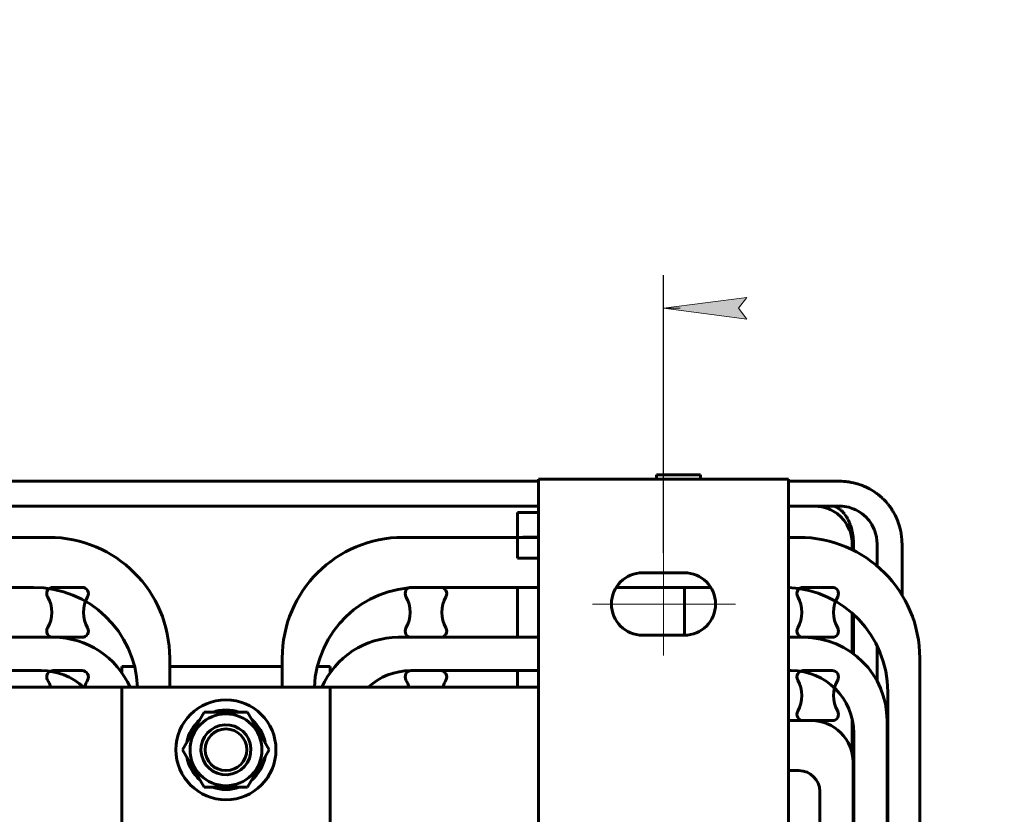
# Model space of a CAD drawing. Header units: millimetres. Extents: x 0 to 297, y 0 to 420.
# Tile 15 of 16: x 171 to 230, y 372 to 420. Entities that reach past the tile are written whole.
import ezdxf

# ---------------------------------------------------------------- set-up
doc = ezdxf.new("R2010")
doc.units = ezdxf.units.MM
for name, pattern in [('K5LT_AXLED', [19.5, 15, -1.5, 1.5, -1.5]), ('K5LT_BASIC', [0]), ('K5LT_THIN', [0])]:
    doc.linetypes.add(name, pattern=pattern)
doc.layers.add('Системный слой', color=7, linetype='Continuous')
doc.styles.add('KDIMTEXTSTYLE', font='GOST_AU.SHX', dxfattribs={"width": 0.96, "oblique": 15, "height": 5})
doc.dimstyles.new('KDIMSTYLE (0.25)', dxfattribs={"dimtxt": 5, "dimasz": 1, "dimexe": 2, "dimexo": 0, "dimgap": 1, "dimtad": 1, "dimlfac": 4, "dimtxsty": 'KDIMTEXTSTYLE', "dimsah": 1, "dimcen": 0, "dimdle": 1, "dimadec": 0, "dimazin": 0, "dimtfac": 0.667, "dimtmove": 0, "dimatfit": 3, "dimfxl": 1, "dimtvp": 1, "dimtolj": 1, "dimtzin": 0, "dimarcsym": 0})

# ---------------------------------------------------------------- blocks, each defined once
blk = doc.blocks.new('U126')
at = {"layer": 'Системный слой', "color": 150, "linetype": 'K5LT_BASIC', "lineweight": 60, "true_color": 0x0080ff}
for p, q in [((145.016, 379.923), (177.516, 379.923)), ((190.016, 379.923), (202.516, 379.923))]:
    blk.add_line(p, q, dxfattribs=at)
blk = doc.blocks.new('U132')
at = {"layer": 'Системный слой', "color": 150, "linetype": 'K5LT_BASIC', "lineweight": 60, "true_color": 0x0080ff}
for p, q in [((177.516, 380.803), (177.516, 381.173)), ((177.516, 323.673), (177.516, 324.923))]:
    blk.add_line(p, q, dxfattribs=at)
blk = doc.blocks.new('U133')
at = {"layer": 'Системный слой', "color": 150, "linetype": 'K5LT_BASIC', "lineweight": 60, "true_color": 0x0080ff}
for p, q in [((178.283, 381.173), (178.266, 381.173)), ((187.141, 381.173), (180.391, 381.173)), ((189.266, 381.173), (189.248, 381.173))]:
    blk.add_line(p, q, dxfattribs=at)
blk = doc.blocks.new('U134')
at = {"layer": 'Системный слой', "color": 150, "linetype": 'K5LT_BASIC', "lineweight": 60, "true_color": 0x0080ff}
for p, q in [((190.016, 381.173), (190.016, 380.803)), ((190.016, 324.923), (190.016, 323.673))]:
    blk.add_line(p, q, dxfattribs=at)
blk = doc.blocks.new('U152')
at = {"layer": 'Системный слой', "color": 150, "linetype": 'K5LT_BASIC', "lineweight": 60, "true_color": 0x0080ff}
for start, end in [(100.2469, 109.53997), (70.46003, 89.4451), (130.46003, 169.53997), (10.46003, 49.53997), (190.46003, 229.53997), (310.46003, 349.53997), (250.46003, 289.53997)]:
    blk.add_arc((183.766, 376.173), 2.388, start, end, dxfattribs=at)
blk = doc.blocks.new('U153')
at = {"layer": 'Системный слой', "color": 150, "linetype": 'K5LT_BASIC', "lineweight": 60, "true_color": 0x0080ff}
for p, q in [((177.301, 390.798), (202.516, 390.798)), ((217.516, 390.798), (219.411, 390.798)), ((219.411, 390.798), (219.617, 390.798)), ((219.617, 390.798), (219.722, 390.798)), ((219.722, 390.798), (219.775, 390.798)), ((219.775, 390.798), (219.801, 390.798)), ((219.801, 390.798), (219.815, 390.798)), ((219.815, 390.798), (219.833, 390.798)), ((219.833, 390.798), (219.861, 390.798)), ((219.861, 390.798), (219.903, 390.798)), ((219.903, 390.798), (219.966, 390.798)), ((219.966, 390.798), (220.059, 390.798)), ((220.059, 390.798), (220.197, 390.798)), ((220.197, 390.798), (220.396, 390.798)), ((220.396, 390.798), (220.586, 390.798)), ((220.586, 390.798), (220.606, 390.798)), ((220.606, 390.798), (220.647, 390.797)), ((220.647, 390.797), (220.725, 390.794)), ((220.725, 390.794), (220.872, 390.781)), ((220.872, 390.781), (221.142, 390.729)), ((221.142, 390.729), (221.338, 390.666)), ((221.338, 390.666), (221.445, 390.624)), ((221.445, 390.624), (221.461, 390.617)), ((221.461, 390.617), (221.494, 390.602)), ((221.494, 390.602), (221.559, 390.572)), ((221.559, 390.572), (221.685, 390.506)), ((221.685, 390.506), (221.923, 390.35)), ((221.923, 390.35), (222.173, 390.133)), ((222.173, 390.133), (222.185, 390.12)), ((222.185, 390.12), (222.21, 390.095)), ((222.21, 390.095), (222.258, 390.042)), ((222.258, 390.042), (222.349, 389.932)), ((222.349, 389.932), (222.51, 389.697)), ((222.51, 389.697), (222.658, 389.401)), ((222.658, 389.401), (222.664, 389.385)), ((222.664, 389.385), (222.677, 389.352)), ((222.677, 389.352), (222.702, 389.287)), ((222.702, 389.287), (222.744, 389.158)), ((222.744, 389.158), (222.79, 388.965)), ((222.79, 388.965), (222.821, 388.707)), ((222.821, 388.707), (222.826, 388.542)), ((222.826, 388.542), (222.826, 388.525)), ((222.826, 388.525), (222.826, 388.491)), ((222.826, 388.491), (222.826, 388.419)), ((222.826, 388.419), (222.826, 388.269)), ((222.826, 388.269), (222.826, 388.169)), ((222.826, 388.169), (222.826, 388.118)), ((222.826, 388.118), (222.826, 388.093)), ((222.826, 388.093), (222.826, 388.08)), ((222.826, 388.08), (222.826, 388.071)), ((222.826, 388.071), (222.826, 388.058)), ((222.826, 388.058), (222.826, 388.038)), ((222.826, 388.038), (222.826, 388.008)), ((222.826, 388.008), (222.826, 387.963)), ((222.826, 387.963), (222.826, 387.896)), ((222.826, 387.896), (222.826, 387.798)), ((222.826, 387.798), (222.826, 387.749)), ((222.826, 387.749), (222.826, 387.652)), ((222.826, 387.652), (222.826, 387.456)), ((222.826, 387.456), (222.826, 387.206)), ((222.826, 382.429), (222.826, 380.303)), ((222.826, 325.543), (222.826, 323.418)), ((222.826, 319.64), (222.826, 310.825)), ((222.826, 310.825), (222.826, 302.01)), ((222.826, 302.01), (222.826, 298.609)), ((222.826, 298.609), (222.826, 298.485)), ((222.826, 298.485), (222.826, 298.421)), ((222.826, 298.421), (222.826, 298.39)), ((222.826, 298.39), (222.826, 298.374)), ((222.826, 298.374), (222.826, 298.366)), ((222.826, 298.366), (222.826, 298.354)), ((222.826, 298.354), (222.826, 298.337)), ((222.826, 298.337), (222.826, 298.312)), ((222.823, 297.785), (222.815, 297.665)), ((222.825, 297.848), (222.823, 297.785)), ((222.826, 297.897), (222.825, 297.881)), ((222.825, 297.881), (222.825, 297.848)), ((222.826, 298.312), (222.826, 298.273)), ((222.826, 298.273), (222.826, 298.217)), ((222.826, 298.217), (222.826, 298.133)), ((222.826, 298.133), (222.826, 298.012)), ((222.826, 298.012), (222.826, 297.897)), ((222.72, 297.222), (222.651, 297.038)), ((222.781, 297.442), (222.72, 297.222)), ((222.815, 297.665), (222.781, 297.442)), ((222.377, 296.56), (222.16, 296.31)), ((222.533, 296.798), (222.377, 296.56)), ((222.599, 296.925), (222.533, 296.798)), ((222.63, 296.989), (222.599, 296.925)), ((222.644, 297.022), (222.63, 296.989)), ((222.651, 297.038), (222.644, 297.022)), ((221.725, 295.973), (221.428, 295.825)), ((221.96, 296.134), (221.725, 295.973)), ((222.069, 296.225), (221.96, 296.134)), ((222.122, 296.273), (222.069, 296.225)), ((222.148, 296.298), (222.122, 296.273)), ((222.16, 296.31), (222.148, 296.298)), ((220.735, 295.662), (220.576, 295.658)), ((220.992, 295.693), (220.735, 295.662)), ((221.185, 295.739), (220.992, 295.693)), ((221.315, 295.781), (221.185, 295.739)), ((221.379, 295.806), (221.315, 295.781)), ((221.412, 295.819), (221.379, 295.806)), ((221.428, 295.825), (221.412, 295.819))]:
    blk.add_line(p, q, dxfattribs=at)
blk = doc.blocks.new('U154')
at = {"layer": 'Системный слой', "color": 150, "linetype": 'K5LT_BASIC', "lineweight": 60, "true_color": 0x0080ff}
for p, q in [((170.789, 392.298), (202.516, 392.298)), ((217.516, 392.298), (217.594, 392.298)), ((217.594, 392.298), (217.633, 392.298)), ((217.633, 392.298), (217.652, 392.298)), ((217.652, 392.298), (217.676, 392.298)), ((217.676, 392.298), (217.715, 392.298)), ((217.715, 392.298), (217.742, 392.298)), ((217.742, 392.298), (217.784, 392.298)), ((217.784, 392.298), (217.792, 392.298)), ((217.792, 392.298), (217.796, 392.298)), ((217.796, 392.298), (217.805, 392.298)), ((217.805, 392.298), (217.824, 392.298)), ((217.824, 392.298), (217.86, 392.298)), ((217.86, 392.298), (217.885, 392.298)), ((217.885, 392.298), (217.898, 392.298)), ((217.898, 392.298), (217.904, 392.298)), ((217.904, 392.298), (217.918, 392.298)), ((217.918, 392.298), (217.925, 392.298)), ((217.925, 392.298), (217.936, 392.298)), ((217.936, 392.298), (217.94, 392.298)), ((217.94, 392.298), (217.944, 392.298)), ((217.944, 392.298), (217.952, 392.298)), ((217.952, 392.298), (217.968, 392.298)), ((217.968, 392.298), (218, 392.298)), ((218, 392.298), (218.064, 392.298)), ((218.064, 392.298), (218.138, 392.298)), ((218.138, 392.298), (218.141, 392.298)), ((218.141, 392.298), (218.147, 392.298)), ((218.147, 392.298), (218.16, 392.298)), ((218.16, 392.298), (218.184, 392.298)), ((218.184, 392.298), (218.188, 392.298)), ((218.188, 392.298), (218.19, 392.298)), ((218.19, 392.298), (218.193, 392.298)), ((218.193, 392.298), (218.199, 392.298)), ((218.199, 392.298), (218.211, 392.298)), ((218.211, 392.298), (218.236, 392.298)), ((218.236, 392.298), (218.238, 392.298)), ((218.238, 392.298), (218.239, 392.298)), ((218.239, 392.298), (218.242, 392.298)), ((218.242, 392.298), (218.248, 392.298)), ((218.248, 392.298), (218.259, 392.298)), ((218.259, 392.298), (218.277, 392.298)), ((218.277, 392.298), (218.279, 392.298)), ((218.279, 392.298), (218.282, 392.298)), ((218.282, 392.298), (218.289, 392.298)), ((218.289, 392.298), (218.302, 392.298)), ((218.302, 392.298), (218.33, 392.298)), ((218.33, 392.298), (218.355, 392.298)), ((218.355, 392.298), (218.358, 392.298)), ((218.358, 392.298), (218.364, 392.298)), ((218.364, 392.298), (218.375, 392.298)), ((218.375, 392.298), (218.398, 392.298)), ((218.398, 392.298), (218.443, 392.298)), ((218.443, 392.298), (218.51, 392.298)), ((218.51, 392.298), (218.514, 392.298)), ((218.514, 392.298), (218.522, 392.298)), ((218.522, 392.298), (218.539, 392.298)), ((218.539, 392.298), (218.572, 392.298)), ((218.572, 392.298), (218.639, 392.298)), ((218.639, 392.298), (218.719, 392.298)), ((218.719, 392.298), (218.722, 392.298)), ((218.722, 392.298), (218.729, 392.298)), ((218.729, 392.298), (218.743, 392.298)), ((218.743, 392.298), (218.769, 392.298)), ((218.769, 392.298), (218.796, 392.298)), ((218.796, 392.298), (218.797, 392.298)), ((218.797, 392.298), (218.8, 392.298)), ((218.8, 392.298), (218.806, 392.298)), ((218.806, 392.298), (218.815, 392.298)), ((218.815, 392.298), (218.817, 392.298)), ((218.817, 392.298), (218.819, 392.298)), ((218.819, 392.298), (218.823, 392.298)), ((218.823, 392.298), (218.831, 392.298)), ((218.831, 392.298), (218.836, 392.298)), ((218.836, 392.298), (218.838, 392.298)), ((218.838, 392.298), (218.843, 392.298)), ((218.843, 392.298), (218.852, 392.298)), ((218.852, 392.298), (218.87, 392.298)), ((218.87, 392.298), (218.907, 392.298)), ((218.907, 392.298), (218.98, 392.298)), ((218.98, 392.298), (218.998, 392.298)), ((218.998, 392.298), (219.001, 392.298)), ((219.001, 392.298), (219.007, 392.298)), ((219.007, 392.298), (219.01, 392.298)), ((219.01, 392.298), (219.015, 392.298)), ((219.015, 392.298), (219.019, 392.298)), ((219.019, 392.298), (219.024, 392.298)), ((219.024, 392.298), (219.032, 392.298)), ((219.032, 392.298), (219.044, 392.298)), ((219.044, 392.298), (219.061, 392.298)), ((219.061, 392.298), (219.088, 392.298)), ((219.088, 392.298), (219.096, 392.298)), ((219.096, 392.298), (219.112, 392.298)), ((219.112, 392.298), (219.144, 392.298)), ((219.144, 392.298), (219.163, 392.298)), ((219.163, 392.298), (219.19, 392.298)), ((219.19, 392.298), (219.232, 392.298)), ((219.232, 392.298), (219.293, 392.298)), ((219.293, 392.298), (219.385, 392.298)), ((219.385, 392.298), (219.387, 392.298)), ((219.387, 392.298), (219.39, 392.298)), ((219.39, 392.298), (219.391, 392.298)), ((219.391, 392.298), (219.393, 392.298)), ((219.393, 392.298), (219.394, 392.298)), ((219.394, 392.298), (219.395, 392.298)), ((219.395, 392.298), (219.398, 392.298)), ((219.398, 392.298), (219.401, 392.298)), ((219.401, 392.298), (219.405, 392.298)), ((219.405, 392.298), (219.407, 392.298)), ((219.407, 392.298), (219.408, 392.298)), ((219.408, 392.298), (219.412, 392.298)), ((219.412, 392.298), (219.419, 392.298)), ((219.419, 392.298), (219.425, 392.298)), ((219.425, 392.298), (219.426, 392.298)), ((219.426, 392.298), (219.428, 392.298)), ((219.428, 392.298), (219.432, 392.298)), ((219.432, 392.298), (219.439, 392.298)), ((219.439, 392.298), (219.455, 392.298)), ((219.455, 392.298), (219.463, 392.298)), ((219.463, 392.298), (219.465, 392.298)), ((219.465, 392.298), (219.467, 392.298)), ((219.467, 392.298), (219.473, 392.298)), ((219.473, 392.298), (219.484, 392.298)), ((219.484, 392.298), (219.506, 392.298)), ((219.506, 392.298), (219.539, 392.298)), ((219.539, 392.298), (219.542, 392.298)), ((219.542, 392.298), (219.547, 392.298)), ((219.547, 392.298), (219.557, 392.298)), ((219.557, 392.298), (219.577, 392.298)), ((219.577, 392.298), (219.617, 392.298)), ((219.617, 392.298), (219.689, 392.298)), ((219.689, 392.298), (219.694, 392.298)), ((219.694, 392.298), (219.703, 392.298)), ((219.703, 392.298), (219.723, 392.298)), ((219.723, 392.298), (219.761, 392.298)), ((219.761, 392.298), (219.786, 392.298)), ((219.786, 392.298), (219.817, 392.298)), ((219.817, 392.298), (219.86, 392.298)), ((219.86, 392.298), (219.892, 392.298)), ((219.892, 392.298), (219.938, 392.298)), ((219.938, 392.298), (219.985, 392.298)), ((219.985, 392.298), (219.994, 392.298)), ((219.994, 392.298), (220.011, 392.298)), ((220.011, 392.298), (220.046, 392.298)), ((220.046, 392.298), (220.117, 392.298)), ((220.117, 392.298), (220.26, 392.298)), ((220.26, 392.298), (220.527, 392.298)), ((220.527, 392.298), (220.55, 392.298)), ((220.55, 392.298), (220.559, 392.298)), ((220.559, 392.298), (220.577, 392.298)), ((220.577, 392.298), (220.614, 392.298)), ((220.614, 392.298), (220.69, 392.296)), ((220.69, 392.296), (220.844, 392.287)), ((220.844, 392.287), (220.855, 392.286)), ((220.855, 392.286), (220.862, 392.286)), ((220.862, 392.286), (220.874, 392.285)), ((220.874, 392.285), (220.9, 392.282)), ((220.9, 392.282), (220.951, 392.277)), ((220.951, 392.277), (221.053, 392.265)), ((221.053, 392.265), (221.162, 392.249)), ((221.162, 392.249), (221.17, 392.247)), ((221.17, 392.247), (221.186, 392.245)), ((221.186, 392.245), (221.218, 392.239)), ((221.218, 392.239), (221.281, 392.227)), ((221.281, 392.227), (221.408, 392.201)), ((221.408, 392.201), (221.625, 392.146)), ((221.625, 392.146), (221.634, 392.143)), ((221.634, 392.143), (221.652, 392.138)), ((221.652, 392.138), (221.687, 392.128)), ((221.687, 392.128), (221.755, 392.106)), ((221.755, 392.106), (221.889, 392.06)), ((221.889, 392.06), (222.019, 392.009)), ((222.019, 392.009), (222.027, 392.006)), ((222.027, 392.006), (222.042, 392)), ((222.042, 392), (222.071, 391.987)), ((222.071, 391.987), (222.13, 391.961)), ((222.13, 391.961), (222.246, 391.906)), ((222.246, 391.906), (222.369, 391.842)), ((222.369, 391.842), (222.377, 391.837)), ((222.377, 391.837), (222.392, 391.829)), ((222.392, 391.829), (222.423, 391.812)), ((222.423, 391.812), (222.484, 391.776)), ((222.484, 391.776), (222.606, 391.701)), ((222.606, 391.701), (222.775, 391.585)), ((222.775, 391.585), (222.783, 391.58)), ((222.783, 391.58), (222.799, 391.568)), ((222.799, 391.568), (222.831, 391.544)), ((222.831, 391.544), (222.894, 391.496)), ((222.894, 391.496), (223.017, 391.395)), ((223.017, 391.395), (223.153, 391.272)), ((223.153, 391.272), (223.16, 391.266)), ((223.16, 391.266), (223.174, 391.252)), ((223.174, 391.252), (223.203, 391.224)), ((223.203, 391.224), (223.259, 391.168)), ((223.259, 391.168), (223.368, 391.052)), ((223.368, 391.052), (223.482, 390.918)), ((223.482, 390.918), (223.488, 390.91)), ((223.488, 390.91), (223.5, 390.895)), ((223.5, 390.895), (223.525, 390.864)), ((223.525, 390.864), (223.573, 390.801)), ((223.573, 390.801), (223.666, 390.672)), ((223.666, 390.672), (223.764, 390.522)), ((223.764, 390.522), (223.769, 390.513)), ((223.769, 390.513), (223.78, 390.496)), ((223.78, 390.496), (223.8, 390.462)), ((223.8, 390.462), (223.84, 390.393)), ((223.84, 390.393), (223.915, 390.254)), ((223.915, 390.254), (223.993, 390.092)), ((223.993, 390.092), (223.997, 390.084)), ((223.997, 390.084), (224.004, 390.067)), ((224.004, 390.067), (224.019, 390.033)), ((224.019, 390.033), (224.047, 389.965)), ((224.047, 389.965), (224.1, 389.826)), ((224.1, 389.826), (224.143, 389.7)), ((224.143, 389.7), (224.146, 389.691)), ((224.146, 389.691), (224.151, 389.674)), ((224.151, 389.674), (224.161, 389.64)), ((224.161, 389.64), (224.181, 389.57)), ((224.181, 389.57), (224.217, 389.431)), ((224.217, 389.431), (224.252, 389.267)), ((224.252, 389.267), (224.254, 389.257)), ((224.254, 389.257), (224.258, 389.238)), ((224.258, 389.238), (224.265, 389.201)), ((224.265, 389.201), (224.277, 389.126)), ((224.277, 389.126), (224.299, 388.975)), ((224.299, 388.975), (224.318, 388.769)), ((224.318, 388.769), (224.319, 388.762)), ((224.319, 388.762), (224.319, 388.746)), ((224.319, 388.746), (224.321, 388.715)), ((224.321, 388.715), (224.324, 388.652)), ((224.324, 388.652), (224.326, 388.526)), ((224.326, 388.526), (224.326, 388.522)), ((224.326, 388.522), (224.326, 388.515)), ((224.326, 388.515), (224.326, 388.499)), ((224.326, 388.499), (224.326, 388.469)), ((224.326, 388.469), (224.326, 388.41)), ((224.326, 388.41), (224.326, 388.292)), ((224.326, 388.292), (224.326, 388.289)), ((224.326, 388.289), (224.326, 388.283)), ((224.326, 388.283), (224.326, 388.272)), ((224.326, 388.272), (224.326, 388.25)), ((224.326, 388.25), (224.326, 388.206)), ((224.326, 388.206), (224.326, 388.118)), ((224.326, 388.118), (224.326, 388.063)), ((224.326, 388.063), (224.326, 388.035)), ((224.326, 388.035), (224.326, 388.028)), ((224.326, 388.028), (224.326, 388.013)), ((224.326, 388.013), (224.326, 387.985)), ((224.326, 387.985), (224.326, 387.965)), ((224.326, 387.965), (224.326, 387.935)), ((224.326, 387.935), (224.326, 387.928)), ((224.326, 387.928), (224.326, 387.926)), ((224.326, 387.926), (224.326, 387.924)), ((224.326, 387.924), (224.326, 387.919)), ((224.326, 387.919), (224.326, 387.916)), ((224.326, 387.916), (224.326, 387.911)), ((224.326, 387.911), (224.326, 387.904)), ((224.326, 387.904), (224.326, 387.893)), ((224.326, 387.893), (224.326, 387.877)), ((224.326, 387.877), (224.326, 387.853)), ((224.326, 387.853), (224.326, 387.852)), ((224.326, 387.852), (224.326, 387.849)), ((224.326, 387.849), (224.326, 387.845)), ((224.326, 387.845), (224.326, 387.839)), ((224.326, 387.839), (224.326, 387.836)), ((224.326, 387.836), (224.326, 387.834)), ((224.326, 387.834), (224.326, 387.833)), ((224.326, 387.833), (224.326, 387.831)), ((224.326, 387.831), (224.326, 387.828)), ((224.326, 387.828), (224.326, 387.822)), ((224.326, 387.822), (224.326, 387.809)), ((224.326, 387.809), (224.326, 387.783)), ((224.326, 387.783), (224.326, 387.732)), ((224.326, 387.732), (224.326, 387.629)), ((224.326, 387.629), (224.326, 387.424)), ((224.326, 387.424), (224.326, 387.012)), ((224.326, 387.012), (224.326, 386.19)), ((224.326, 386.19), (224.326, 385.456)), ((224.326, 321.39), (224.326, 312.447)), ((224.326, 312.447), (224.326, 303.505)), ((224.326, 303.505), (224.326, 303.452)), ((224.326, 303.452), (224.326, 303.449)), ((224.326, 303.449), (224.326, 303.442)), ((224.326, 303.442), (224.326, 303.429)), ((224.326, 303.429), (224.326, 303.402)), ((224.326, 303.402), (224.326, 303.349)), ((224.326, 303.349), (224.326, 303.273)), ((224.326, 303.273), (224.326, 303.267)), ((224.326, 303.267), (224.326, 303.255)), ((224.326, 303.255), (224.326, 303.231)), ((224.326, 303.231), (224.326, 303.183)), ((224.326, 303.183), (224.326, 303.088)), ((224.326, 303.088), (224.326, 302.913)), ((224.326, 302.913), (224.326, 302.902)), ((224.326, 302.902), (224.326, 302.879)), ((224.326, 302.879), (224.326, 302.833)), ((224.326, 302.833), (224.326, 302.742)), ((224.326, 302.742), (224.326, 302.558)), ((224.326, 302.558), (224.326, 302.265)), ((224.326, 302.265), (224.326, 301.602)), ((224.326, 301.602), (224.326, 301.108)), ((224.326, 301.108), (224.326, 301.094)), ((224.326, 301.094), (224.326, 301.067)), ((224.326, 301.067), (224.326, 301.012)), ((224.326, 301.012), (224.326, 300.902)), ((224.326, 300.902), (224.326, 300.852)), ((224.326, 300.852), (224.326, 300.848)), ((224.326, 300.848), (224.326, 300.84)), ((224.326, 300.84), (224.326, 300.824)), ((224.326, 300.824), (224.326, 300.793)), ((224.326, 300.793), (224.326, 300.787)), ((224.326, 300.787), (224.326, 300.785)), ((224.326, 300.785), (224.326, 300.78)), ((224.326, 300.78), (224.326, 300.771)), ((224.326, 300.771), (224.326, 300.752)), ((224.326, 300.752), (224.326, 300.723)), ((224.326, 300.723), (224.326, 300.721)), ((224.326, 300.721), (224.326, 300.716)), ((224.326, 300.716), (224.326, 300.707)), ((224.326, 300.707), (224.326, 300.69)), ((224.326, 300.69), (224.326, 300.677)), ((224.326, 300.677), (224.326, 300.674)), ((224.326, 300.674), (224.326, 300.67)), ((224.326, 300.67), (224.326, 300.66)), ((224.326, 300.66), (224.326, 300.641)), ((224.326, 300.641), (224.326, 300.604)), ((224.326, 300.604), (224.326, 300.584)), ((224.326, 300.584), (224.326, 300.581)), ((224.326, 300.581), (224.326, 300.574)), ((224.326, 300.574), (224.326, 300.561)), ((224.326, 300.561), (224.326, 300.534)), ((224.326, 300.534), (224.326, 300.48)), ((224.326, 300.48), (224.326, 300.399)), ((224.326, 300.399), (224.326, 300.393)), ((224.326, 300.393), (224.326, 300.381)), ((224.326, 300.381), (224.326, 300.357)), ((224.326, 300.357), (224.326, 300.309)), ((224.326, 300.309), (224.326, 300.212)), ((224.326, 300.212), (224.326, 300.035)), ((224.326, 300.035), (224.326, 300.027)), ((224.326, 300.027), (224.326, 300.012)), ((224.326, 300.012), (224.326, 299.981)), ((224.326, 299.981), (224.326, 299.92)), ((224.326, 299.92), (224.326, 299.798)), ((224.326, 299.798), (224.326, 299.683)), ((224.326, 299.683), (224.326, 299.676)), ((224.326, 299.676), (224.326, 299.663)), ((224.326, 299.663), (224.326, 299.638)), ((224.326, 299.638), (224.326, 299.586)), ((224.326, 299.586), (224.326, 299.484)), ((224.326, 299.484), (224.326, 299.437)), ((224.326, 299.437), (224.326, 299.433)), ((224.326, 299.433), (224.326, 299.426)), ((224.326, 299.426), (224.326, 299.412)), ((224.326, 299.412), (224.326, 299.384)), ((224.326, 299.384), (224.326, 299.376)), ((224.326, 299.376), (224.326, 299.373)), ((224.326, 299.373), (224.326, 299.369)), ((224.326, 299.369), (224.326, 299.36)), ((224.326, 299.36), (224.326, 299.344)), ((224.326, 299.344), (224.326, 299.315)), ((224.326, 299.315), (224.326, 299.312)), ((224.326, 299.312), (224.326, 299.308)), ((224.326, 299.308), (224.326, 299.301)), ((224.326, 299.301), (224.326, 299.29)), ((224.326, 299.29), (224.326, 299.287)), ((224.326, 299.287), (224.326, 299.284)), ((224.326, 299.284), (224.326, 299.276)), ((224.326, 299.276), (224.326, 299.261)), ((224.326, 299.261), (224.326, 299.24)), ((224.326, 299.24), (224.326, 299.238)), ((224.326, 299.238), (224.326, 299.233)), ((224.326, 299.233), (224.326, 299.224)), ((224.326, 299.224), (224.326, 299.207)), ((224.326, 299.207), (224.326, 299.171)), ((224.326, 299.171), (224.326, 299.141)), ((224.326, 299.141), (224.326, 299.138)), ((224.326, 299.138), (224.326, 299.131)), ((224.326, 299.131), (224.326, 299.118)), ((224.326, 299.118), (224.326, 299.091)), ((224.326, 299.091), (224.326, 299.043)), ((224.326, 299.043), (224.326, 299.018)), ((224.326, 299.018), (224.326, 298.989)), ((224.326, 298.989), (224.326, 298.955)), ((224.326, 298.955), (224.326, 298.859)), ((224.326, 298.859), (224.326, 298.769)), ((224.326, 298.769), (224.326, 298.626)), ((224.326, 298.626), (224.326, 298.624)), ((224.326, 298.624), (224.326, 298.621)), ((224.326, 298.621), (224.326, 298.619)), ((224.326, 298.619), (224.326, 298.616)), ((224.326, 298.616), (224.326, 298.612)), ((224.326, 298.612), (224.326, 298.607)), ((224.326, 298.607), (224.326, 298.605)), ((224.326, 298.605), (224.326, 298.602)), ((224.326, 298.602), (224.326, 298.595)), ((224.326, 298.595), (224.326, 298.588)), ((224.326, 298.588), (224.326, 298.585)), ((224.326, 298.585), (224.326, 298.582)), ((224.326, 298.582), (224.326, 298.576)), ((224.326, 298.576), (224.326, 298.563)), ((224.326, 298.563), (224.326, 298.551)), ((224.326, 298.551), (224.326, 298.549)), ((224.326, 298.549), (224.326, 298.545)), ((224.326, 298.545), (224.326, 298.538)), ((224.326, 298.538), (224.326, 298.523)), ((224.326, 298.523), (224.326, 298.494)), ((224.326, 298.494), (224.326, 298.479)), ((224.326, 298.479), (224.326, 298.477)), ((224.326, 298.477), (224.326, 298.472)), ((224.326, 298.472), (224.326, 298.463)), ((224.326, 298.463), (224.326, 298.444)), ((224.326, 298.444), (224.326, 298.406)), ((224.326, 298.406), (224.326, 298.385)), ((224.326, 298.385), (224.326, 298.374)), ((224.326, 298.374), (224.326, 298.369)), ((224.326, 298.369), (224.326, 298.357)), ((224.326, 298.357), (224.326, 298.351)), ((224.326, 298.351), (224.326, 298.341)), ((224.326, 298.341), (224.326, 298.338)), ((224.326, 298.338), (224.326, 298.333)), ((224.326, 298.333), (224.326, 298.324)), ((224.326, 298.324), (224.326, 298.305)), ((224.322, 297.759), (224.315, 297.646)), ((224.325, 297.827), (224.322, 297.759)), ((224.326, 297.886), (224.325, 297.878)), ((224.325, 297.878), (224.325, 297.861)), ((224.325, 297.861), (224.325, 297.827)), ((224.326, 298.305), (224.326, 298.27)), ((224.326, 298.27), (224.326, 298.216)), ((224.326, 298.216), (224.326, 298.134)), ((224.326, 298.134), (224.326, 298.051)), ((224.326, 298.051), (224.326, 298.047)), ((224.326, 298.047), (224.326, 298.037)), ((224.326, 298.037), (224.326, 298.018)), ((224.326, 298.018), (224.326, 297.979)), ((224.326, 297.979), (224.326, 297.9)), ((224.326, 297.9), (224.326, 297.891)), ((224.326, 297.891), (224.326, 297.886)), ((224.263, 297.248), (224.239, 297.125)), ((224.274, 297.309), (224.263, 297.248)), ((224.279, 297.34), (224.274, 297.309)), ((224.281, 297.355), (224.279, 297.34)), ((224.282, 297.363), (224.281, 297.355)), ((224.298, 297.475), (224.282, 297.363)), ((224.308, 297.564), (224.298, 297.475)), ((224.312, 297.607), (224.308, 297.564)), ((224.314, 297.629), (224.312, 297.607)), ((224.315, 297.64), (224.314, 297.629)), ((224.315, 297.646), (224.315, 297.64)), ((224.096, 296.619), (224.031, 296.45)), ((224.145, 296.763), (224.096, 296.619)), ((224.167, 296.837), (224.145, 296.763)), ((224.178, 296.874), (224.167, 296.837)), ((224.183, 296.893), (224.178, 296.874)), ((224.186, 296.902), (224.183, 296.893)), ((224.239, 297.125), (224.186, 296.902)), ((223.795, 295.984), (223.719, 295.863)), ((223.831, 296.046), (223.795, 295.984)), ((223.848, 296.077), (223.831, 296.046)), ((223.857, 296.092), (223.848, 296.077)), ((223.861, 296.1), (223.857, 296.092)), ((223.918, 296.208), (223.861, 296.1)), ((223.978, 296.332), (223.918, 296.208)), ((224.007, 296.394), (223.978, 296.332)), ((224.021, 296.426), (224.007, 296.394)), ((224.027, 296.442), (224.021, 296.426)), ((224.031, 296.45), (224.027, 296.442)), ((223.41, 295.452), (223.287, 295.317)), ((223.511, 295.574), (223.41, 295.452)), ((223.56, 295.637), (223.511, 295.574)), ((223.584, 295.669), (223.56, 295.637)), ((223.596, 295.685), (223.584, 295.669)), ((223.602, 295.693), (223.596, 295.685)), ((223.719, 295.863), (223.602, 295.693)), ((222.915, 294.977), (222.913, 294.975)), ((222.913, 294.975), (222.913, 294.975)), ((222.917, 294.979), (222.915, 294.977)), ((222.919, 294.98), (222.917, 294.979)), ((222.921, 294.982), (222.919, 294.98)), ((222.925, 294.985), (222.921, 294.982)), ((222.931, 294.989), (222.925, 294.985)), ((222.935, 294.993), (222.931, 294.989)), ((223.065, 295.103), (222.935, 294.993)), ((223.182, 295.211), (223.065, 295.103)), ((223.238, 295.267), (223.182, 295.211)), ((223.266, 295.296), (223.238, 295.267)), ((223.28, 295.31), (223.266, 295.296)), ((223.287, 295.317), (223.28, 295.31)), ((220.576, 294.158), (219.304, 294.158))]:
    blk.add_line(p, q, dxfattribs=at)
blk = doc.blocks.new('U155')
at = {"layer": 'Системный слой', "color": 150, "linetype": 'K5LT_BASIC', "lineweight": 60, "true_color": 0x0080ff}
for p, q in [((122.728, 392.298), (202.516, 392.298)), ((217.79, 392.298), (219.08, 392.298))]:
    blk.add_line(p, q, dxfattribs=at)
blk = doc.blocks.new('U156')
at = {"layer": 'Системный слой', "color": 150, "linetype": 'K5LT_BASIC', "lineweight": 60, "true_color": 0x0080ff}
for p, q in [((122.728, 390.798), (177.43, 390.798)), ((219.08, 390.798), (219.509, 390.761)), ((219.509, 390.761), (219.741, 390.701)), ((219.741, 390.701), (219.926, 390.633)), ((219.926, 390.633), (219.95, 390.624)), ((219.95, 390.624), (219.966, 390.617)), ((219.966, 390.617), (219.999, 390.602)), ((219.999, 390.602), (220.063, 390.572)), ((220.063, 390.572), (220.189, 390.506)), ((220.189, 390.506), (220.428, 390.35)), ((220.428, 390.35), (220.678, 390.133)), ((220.678, 390.133), (220.69, 390.12)), ((220.69, 390.12), (220.715, 390.095)), ((220.715, 390.095), (220.763, 390.042)), ((220.763, 390.042), (220.854, 389.932)), ((220.854, 389.932), (221.015, 389.697)), ((221.015, 389.697), (221.162, 389.401)), ((221.162, 389.401), (221.169, 389.385)), ((221.169, 389.385), (221.182, 389.352)), ((221.182, 389.352), (221.206, 389.287)), ((221.206, 389.287), (221.249, 389.158)), ((221.249, 389.158), (221.295, 388.965)), ((221.295, 388.965), (221.326, 388.707)), ((221.326, 388.707), (221.33, 388.545)), ((221.33, 388.545), (221.33, 388.531)), ((221.33, 388.531), (221.33, 388.503)), ((221.33, 388.503), (221.33, 388.445)), ((221.33, 388.445), (221.33, 388.323)), ((221.33, 388.323), (221.33, 388.2)), ((221.33, 388.2), (221.33, 388.184)), ((221.33, 384.378), (221.33, 381.995)), ((221.33, 378.025), (221.33, 375.97))]:
    blk.add_line(p, q, dxfattribs=at)
blk = doc.blocks.new('U158')
at = {"layer": 'Системный слой', "color": 150, "linetype": 'K5LT_BASIC', "lineweight": 60, "true_color": 0x0080ff}
for p, q in [((221.413, 384.304), (221.413, 381.935)), ((221.413, 377.513), (221.413, 371.423)), ((221.413, 369.923), (221.413, 328.334)), ((221.413, 323.912), (221.413, 321.542)), ((221.413, 318.704), (221.413, 295.819))]:
    blk.add_line(p, q, dxfattribs=at)
blk = doc.blocks.new('U160')
at = {"layer": 'Системный слой', "color": 150, "linetype": 'K5LT_BASIC', "lineweight": 60, "true_color": 0x0080ff}
for p, q in [((220.215, 390.798), (220.226, 390.796)), ((220.226, 390.796), (220.236, 390.794)), ((220.236, 390.794), (220.239, 390.793)), ((220.239, 390.793), (220.24, 390.793)), ((220.24, 390.793), (220.242, 390.793)), ((220.242, 390.793), (220.245, 390.792)), ((220.245, 390.792), (220.251, 390.79)), ((220.251, 390.79), (220.26, 390.788)), ((220.26, 390.788), (220.272, 390.785)), ((220.272, 390.785), (220.288, 390.78)), ((220.288, 390.78), (220.291, 390.779)), ((220.291, 390.779), (220.293, 390.779)), ((220.293, 390.779), (220.295, 390.778)), ((220.295, 390.778), (220.3, 390.776)), ((220.3, 390.776), (220.307, 390.774)), ((220.307, 390.774), (220.314, 390.771)), ((220.314, 390.771), (220.323, 390.768)), ((220.323, 390.768), (220.336, 390.763)), ((220.336, 390.763), (220.354, 390.755)), ((220.354, 390.755), (220.356, 390.754)), ((220.356, 390.754), (220.359, 390.753)), ((220.359, 390.753), (220.365, 390.75)), ((220.365, 390.75), (220.377, 390.745)), ((220.377, 390.745), (220.402, 390.733)), ((220.402, 390.733), (220.432, 390.717)), ((220.432, 390.717), (220.434, 390.716)), ((220.434, 390.716), (220.436, 390.715)), ((220.436, 390.715), (220.442, 390.712)), ((220.442, 390.712), (220.451, 390.707)), ((220.451, 390.707), (220.455, 390.704)), ((220.455, 390.704), (220.458, 390.703)), ((220.458, 390.703), (220.46, 390.701)), ((220.46, 390.701), (220.462, 390.7)), ((220.462, 390.7), (220.464, 390.699)), ((220.464, 390.699), (220.468, 390.697)), ((220.468, 390.697), (220.473, 390.694)), ((220.473, 390.694), (220.479, 390.69)), ((220.479, 390.69), (220.481, 390.689)), ((220.481, 390.689), (220.484, 390.688)), ((220.484, 390.688), (220.489, 390.684)), ((220.489, 390.684), (220.501, 390.677)), ((220.501, 390.677), (220.523, 390.663)), ((220.523, 390.663), (220.556, 390.64)), ((220.556, 390.64), (220.57, 390.63)), ((220.57, 390.63), (220.572, 390.628)), ((220.572, 390.628), (220.576, 390.626)), ((220.576, 390.626), (220.584, 390.62)), ((220.584, 390.62), (220.6, 390.608)), ((220.6, 390.608), (220.631, 390.583)), ((220.631, 390.583), (220.666, 390.552)), ((220.666, 390.552), (220.668, 390.551)), ((220.668, 390.551), (220.672, 390.547)), ((220.672, 390.547), (220.681, 390.539)), ((220.681, 390.539), (220.697, 390.524)), ((220.697, 390.524), (220.73, 390.493)), ((220.73, 390.493), (220.767, 390.454)), ((220.767, 390.454), (220.77, 390.451)), ((220.77, 390.451), (220.774, 390.447)), ((220.774, 390.447), (220.782, 390.438)), ((220.782, 390.438), (220.799, 390.419)), ((220.799, 390.419), (220.833, 390.379)), ((220.833, 390.379), (220.872, 390.331)), ((220.872, 390.331), (220.874, 390.328)), ((220.874, 390.328), (220.878, 390.323)), ((220.878, 390.323), (220.887, 390.311)), ((220.887, 390.311), (220.904, 390.288)), ((220.904, 390.288), (220.938, 390.24)), ((220.938, 390.24), (220.977, 390.182)), ((220.977, 390.182), (220.979, 390.179)), ((220.979, 390.179), (220.983, 390.173)), ((220.983, 390.173), (220.99, 390.161)), ((220.99, 390.161), (221.005, 390.137)), ((221.005, 390.137), (221.034, 390.088)), ((221.034, 390.088), (221.054, 390.053)), ((221.054, 390.053), (221.055, 390.05)), ((221.055, 390.05), (221.059, 390.043)), ((221.059, 390.043), (221.067, 390.029)), ((221.067, 390.029), (221.081, 390.001)), ((221.081, 390.001), (221.11, 389.944)), ((221.11, 389.944), (221.155, 389.848)), ((221.155, 389.848), (221.156, 389.843)), ((221.156, 389.843), (221.16, 389.834)), ((221.16, 389.834), (221.168, 389.816)), ((221.168, 389.816), (221.183, 389.78)), ((221.183, 389.78), (221.212, 389.705)), ((221.212, 389.705), (221.242, 389.62)), ((221.242, 389.62), (221.244, 389.615)), ((221.244, 389.615), (221.247, 389.606)), ((221.247, 389.606), (221.254, 389.586)), ((221.254, 389.586), (221.266, 389.547)), ((221.266, 389.547), (221.29, 389.467)), ((221.29, 389.467), (221.31, 389.39)), ((221.31, 389.39), (221.312, 389.383)), ((221.312, 389.383), (221.313, 389.378)), ((221.313, 389.378), (221.316, 389.37)), ((221.316, 389.37), (221.32, 389.352)), ((221.32, 389.352), (221.328, 389.317)), ((221.328, 389.317), (221.344, 389.246)), ((221.344, 389.246), (221.353, 389.202)), ((221.353, 389.202), (221.354, 389.198)), ((221.354, 389.198), (221.355, 389.19)), ((221.355, 389.19), (221.358, 389.175)), ((221.358, 389.175), (221.364, 389.144)), ((221.364, 389.144), (221.374, 389.082)), ((221.374, 389.082), (221.383, 389.017)), ((221.383, 389.017), (221.384, 389.014)), ((221.384, 389.014), (221.385, 389.007)), ((221.385, 389.007), (221.386, 388.995)), ((221.386, 388.995), (221.389, 388.97)), ((221.389, 388.97), (221.395, 388.919)), ((221.395, 388.919), (221.396, 388.908)), ((221.396, 388.908), (221.396, 388.906)), ((221.396, 388.906), (221.397, 388.901)), ((221.397, 388.901), (221.398, 388.892)), ((221.398, 388.892), (221.399, 388.873)), ((221.399, 388.873), (221.402, 388.836)), ((221.402, 388.836), (221.405, 388.801)), ((221.405, 388.801), (221.405, 388.799)), ((221.405, 388.799), (221.405, 388.796)), ((221.405, 388.796), (221.406, 388.789)), ((221.406, 388.789), (221.406, 388.776)), ((221.406, 388.776), (221.407, 388.761))]:
    blk.add_line(p, q, dxfattribs=at)
blk = doc.blocks.new('U170')
at = {"layer": 'Системный слой', "color": 150, "linetype": 'K5LT_BASIC', "lineweight": 60, "true_color": 0x0080ff}
for p, q in [((201.266, 388.923), (201.266, 389.673)), ((201.266, 382.923), (201.266, 385.923)), ((201.266, 379.923), (201.266, 380.923))]:
    blk.add_line(p, q, dxfattribs=at)
blk = doc.blocks.new('U171')
at = {"layer": 'Системный слой', "color": 150, "linetype": 'K5LT_BASIC', "lineweight": 60, "true_color": 0x0080ff}
for p, q in [((221.391, 375.423), (221.391, 371.423)), ((221.391, 369.923), (221.391, 330.423))]:
    blk.add_line(p, q, dxfattribs=at)
blk = doc.blocks.new('U172')
at = {"layer": 'Системный слой', "color": 150, "linetype": 'K5LT_BASIC', "lineweight": 60, "true_color": 0x0080ff}
for p, q in [((219.391, 373.673), (219.391, 371.423)), ((219.391, 368.423), (219.391, 331.173))]:
    blk.add_line(p, q, dxfattribs=at)
blk = doc.blocks.new('U173')
at = {"layer": 'Системный слой', "color": 150, "linetype": 'K5LT_BASIC', "lineweight": 60, "true_color": 0x0080ff}
for p, q in [((195.316, 385.923), (202.516, 385.923)), ((207.18, 385.923), (212.852, 385.923))]:
    blk.add_line(p, q, dxfattribs=at)
blk = doc.blocks.new('U174')
at = {"layer": 'Системный слой', "color": 150, "linetype": 'K5LT_BASIC', "lineweight": 60, "true_color": 0x0080ff}
for p, q in [((194.391, 388.923), (201.266, 388.923)), ((217.516, 388.923), (218.141, 388.923))]:
    blk.add_line(p, q, dxfattribs=at)
blk = doc.blocks.new('U176')
at = {"layer": 'Системный слой', "color": 150, "linetype": 'K5LT_BASIC', "lineweight": 60, "true_color": 0x0080ff}
for p, q in [((221.428, 377.173), (221.428, 371.423)), ((221.428, 369.923), (221.428, 328.673))]:
    blk.add_line(p, q, dxfattribs=at)
blk = doc.blocks.new('U177')
at = {"layer": 'Системный слой', "color": 150, "linetype": 'K5LT_BASIC', "lineweight": 60, "true_color": 0x0080ff}
for p, q in [((194.853, 380.923), (202.516, 380.923)), ((217.516, 380.923), (217.678, 380.923))]:
    blk.add_line(p, q, dxfattribs=at)
blk = doc.blocks.new('U179')
at = {"layer": 'Системный слой', "color": 150, "linetype": 'K5LT_BASIC', "lineweight": 60, "true_color": 0x0080ff}
for p, q in [((194.103, 382.923), (202.516, 382.923)), ((217.516, 382.923), (218.428, 382.923))]:
    blk.add_line(p, q, dxfattribs=at)
blk = doc.blocks.new('U185')
at = {"layer": 'Системный слой', "color": 150, "linetype": 'K5LT_BASIC', "lineweight": 60, "true_color": 0x0080ff}
for p, q in [((149.391, 388.923), (156.266, 388.923)), ((166.266, 388.923), (173.141, 388.923))]:
    blk.add_line(p, q, dxfattribs=at)
blk = doc.blocks.new('KDIMARROW_01')
at = {"layer": 'Системный слой'}
blk.add_hatch(color=0, dxfattribs=at).paths.add_polyline_path([(-5, -0.658), (0, 0), (-5, 0.658), (-4.5, 0)])
at = {"layer": 'Системный слой', "color": 0, "linetype": 'K5LT_THIN', "lineweight": 18}
for p, q in [((-4.5, 0), (-5, 0.658)), ((-5, 0.658), (0, 0)), ((0, 0), (-5, -0.658)), ((-5, -0.658), (-4.5, 0)), ((0, 0), (-1, 0))]:
    blk.add_line(p, q, dxfattribs=at)

msp = doc.modelspace()

# ---------------------------------------------------------------- linework, layer by layer
at = {"layer": 'Системный слой', "color": 150, "linetype": 'K5LT_BASIC', "lineweight": 60, "true_color": 0x0080ff}
for p, q in [((202.5158, 392.4233), (202.5158, 273.6733)), ((202.5158, 392.4233), (217.5158, 392.4233)), ((209.6029, 392.4233), (209.6029, 392.6733)), ((209.6029, 392.6733), (212.2279, 392.6733)), ((212.2279, 392.4233), (212.2279, 392.6733)), ((217.5158, 392.4233), (217.5158, 273.6733)), ((201.2658, 390.4233), (202.5158, 390.4233)), ((201.2658, 389.6733), (201.2658, 390.4233)), ((201.2658, 388.9233), (202.5158, 388.9233)), ((201.2658, 388.9233), (201.2658, 387.6733)), ((201.581, 388.9308), (201.581, 388.9233)), ((201.581, 388.9308), (202.5158, 388.9308)), ((201.581, 388.9233), (202.5158, 388.9233)), ((221.4129, 388.3918), (221.4129, 388.3221)), ((221.4129, 388.3221), (221.4129, 388.1429)), ((201.2658, 387.6733), (202.5158, 387.6733)), ((211.2658, 386.7983), (208.7658, 386.7983)), ((150.3158, 385.9233), (172.2158, 385.9233)), ((173.3908, 385.9233), (175.1408, 385.9233)), ((194.8908, 385.9233), (196.6408, 385.9233)), ((211.2658, 383.0483), (211.2658, 385.9233)), ((218.3908, 385.9233), (220.1408, 385.9233)), ((149.1033, 382.9233), (173.4283, 382.9233)), ((175.1408, 382.9233), (173.3908, 382.9233)), ((196.6408, 382.9233), (194.8908, 382.9233)), ((208.7658, 383.0483), (211.2658, 383.0483)), ((220.1408, 382.9233), (218.3908, 382.9233)), ((180.3908, 381.6733), (180.3908, 379.9233)), ((187.1408, 379.9233), (187.1408, 381.6733)), ((225.3908, 381.6733), (225.3908, 325.1733)), ((177.5158, 381.1733), (178.2658, 381.1733)), ((189.2658, 381.1733), (190.0158, 381.1733)), ((149.8533, 380.9233), (172.6783, 380.9233)), ((173.3908, 380.9233), (175.1408, 380.9233)), ((194.8908, 380.9233), (196.6408, 380.9233)), ((218.3908, 380.9233), (220.1408, 380.9233)), ((177.5158, 379.9233), (177.5158, 324.9233)), ((190.0158, 379.9233), (177.5158, 379.9233)), ((190.0158, 324.9233), (190.0158, 379.9233)), ((223.4658, 379.6733), (223.4658, 326.1733)), ((182.4668, 378.4233), (181.1677, 376.1733)), ((185.0648, 378.4233), (182.4668, 378.4233)), ((183.3411, 378.5227), (183.3591, 378.4233)), ((183.7889, 378.5607), (183.8138, 378.4233)), ((186.3639, 376.1733), (185.0648, 378.4233)), ((217.5158, 377.9233), (218.8908, 377.9233)), ((220.1408, 377.9233), (218.3908, 377.9233)), ((223.4283, 377.9233), (223.4283, 327.9233)), ((181.1677, 376.1733), (182.4668, 373.9233)), ((185.0648, 373.9233), (186.3639, 376.1733)), ((217.5158, 374.9233), (218.1408, 374.9233)), ((182.4668, 373.9233), (185.0648, 373.9233))]:
    msp.add_line(p, q, dxfattribs=at)
at = {"layer": 'Системный слой', "color": 30, "linetype": 'K5LT_AXLED', "lineweight": 18, "true_color": 0xff8000}
for p, q in [((210.0158, 381.8399), (210.0158, 387.9868)), ((205.765, 384.9233), (214.3443, 384.9233))]:
    msp.add_line(p, q, dxfattribs=at)
at = {"layer": 'Системный слой', "color": 150, "linetype": 'K5LT_BASIC', "lineweight": 60, "true_color": 0x0080ff}
for radius in [3, 2.1562, 1.25]:
    msp.add_circle((183.7658, 376.1733), radius, dxfattribs=at)
for centre, radius, start, end in [((173.1408, 381.6733), 7.25, 0, 90), ((194.3908, 381.6733), 7.25, 90, 180), ((218.1408, 381.6733), 7.25, 0, 90), ((208.7658, 384.9233), 1.875, 90, 270), ((211.2658, 384.9233), 1.875, 270, 90), ((172.2158, 379.6733), 6.25, 2.292443, 90), ((173.3908, 385.5483), 0.375, 90, 210), ((175.1408, 385.5483), 0.375, 330, 90), ((195.3158, 379.6733), 6.25, 90, 177.707557), ((194.8908, 385.5483), 0.375, 90, 210), ((196.6408, 385.5483), 0.375, 330, 90), ((217.2158, 379.6733), 6.25, 0, 87.248745), ((218.3908, 385.5483), 0.375, 90, 210), ((220.1408, 385.5483), 0.375, 330, 90), ((171.4422, 384.4233), 1.875, 330, 30), ((177.0894, 384.4233), 1.875, 150, 210), ((192.9422, 384.4233), 1.875, 330, 30), ((198.5894, 384.4233), 1.875, 150, 210), ((216.4422, 384.4233), 1.875, 330, 30), ((222.0894, 384.4233), 1.875, 150, 210), ((173.3908, 383.2983), 0.375, 150, 270), ((175.1408, 383.2983), 0.375, 270, 30), ((194.8908, 383.2983), 0.375, 150, 270), ((196.6408, 383.2983), 0.375, 270, 30), ((218.3908, 383.2983), 0.375, 150, 270), ((220.1408, 383.2983), 0.375, 270, 30), ((173.4283, 377.9233), 5, 23.578178, 90), ((194.1033, 377.9233), 5, 90, 156.421822), ((218.4283, 377.9233), 5, 0, 90), ((172.6783, 377.1733), 3.75, 47.166572, 90), ((173.3908, 380.5483), 0.375, 90, 210), ((175.1408, 380.5483), 0.375, 330, 90), ((194.8533, 377.1733), 3.75, 90, 132.833428), ((194.8908, 380.5483), 0.375, 90, 210), ((196.6408, 380.5483), 0.375, 330, 90), ((217.6783, 377.1733), 3.75, 0, 90), ((218.3908, 380.5483), 0.375, 90, 210), ((220.1408, 380.5483), 0.375, 330, 90), ((171.4422, 379.4233), 1.875, 15.46601, 30), ((177.0894, 379.4233), 1.875, 150, 164.53399), ((192.9422, 379.4233), 1.875, 15.46601, 30), ((198.5894, 379.4233), 1.875, 150, 164.53399), ((216.4422, 379.4233), 1.875, 330, 30), ((222.0894, 379.4233), 1.875, 150, 210), ((183.7658, 376.1733), 2.3875, 89.445102, 100.246899), ((218.3908, 378.2983), 0.375, 150, 270), ((220.1408, 378.2983), 0.375, 270, 30), ((183.7658, 376.1733), 1.5, 92.718003, 272.718003), ((183.7658, 376.1733), 1.5, 272.718003, 92.718003), ((218.8908, 375.4233), 2.5, 0, 90), ((218.1408, 373.6733), 1.25, 0, 90)]:
    msp.add_arc(centre, radius, start, end, dxfattribs=at)
msp.add_open_spline([(221.4073, 388.761), (221.4086, 388.7368), (221.4097, 388.7127), (221.4114, 388.6645), (221.412, 388.6404), (221.4128, 388.5919), (221.4129, 388.5676), (221.4129, 388.5185), (221.4129, 388.4936), (221.4129, 388.4431), (221.4129, 388.4176), (221.4129, 388.3918)], degree=3, knots=[0, 0, 0, 0, 0.03061245, 0.03061245, 0.0612249, 0.0612249, 0.09183735, 0.09183735, 0.12244981, 0.12244981, 0.15306226, 0.15306226, 0.15306226, 0.15306226], dxfattribs=at)

# ---------------------------------------------------------------- block references
at = {"layer": 'Системный слой'}
for name in ['U155', 'U154', 'U156', 'U153', 'U160', 'U170', 'U185', 'U174', 'U173', 'U158', 'U179', 'U132', 'U133', 'U134', 'U177', 'U126', 'U152', 'U176', 'U171', 'U172']:
    msp.add_blockref(name, (0, 0), dxfattribs=at)

# ---------------------------------------------------------------- dimensions: what is measured, and where the dimension line sits
at = {"layer": 'Системный слой', "color": 7}
msp.add_linear_dim(base=(112.5158, 402.6733), p1=(210.0158, 387.9868), p2=(112.5158, 389.1741), location=(161.2658, 402.6733), text='\\H5.0;\\W0.965;\\Q15;\\H5.0;\\W0.965;\\Q15;\\Q15;Ш1', dimstyle='KDIMSTYLE (0.25)', override={"dimexo": 0, "dimblk1": 'KDIMARROW_01', "dimblk2": 'KDIMARROW_01', "dimse1": 0, "dimse2": 0, "dimclrt": 7, "dimtolj": 1}, dxfattribs=at).render()

doc.saveas('drawing.dxf')
